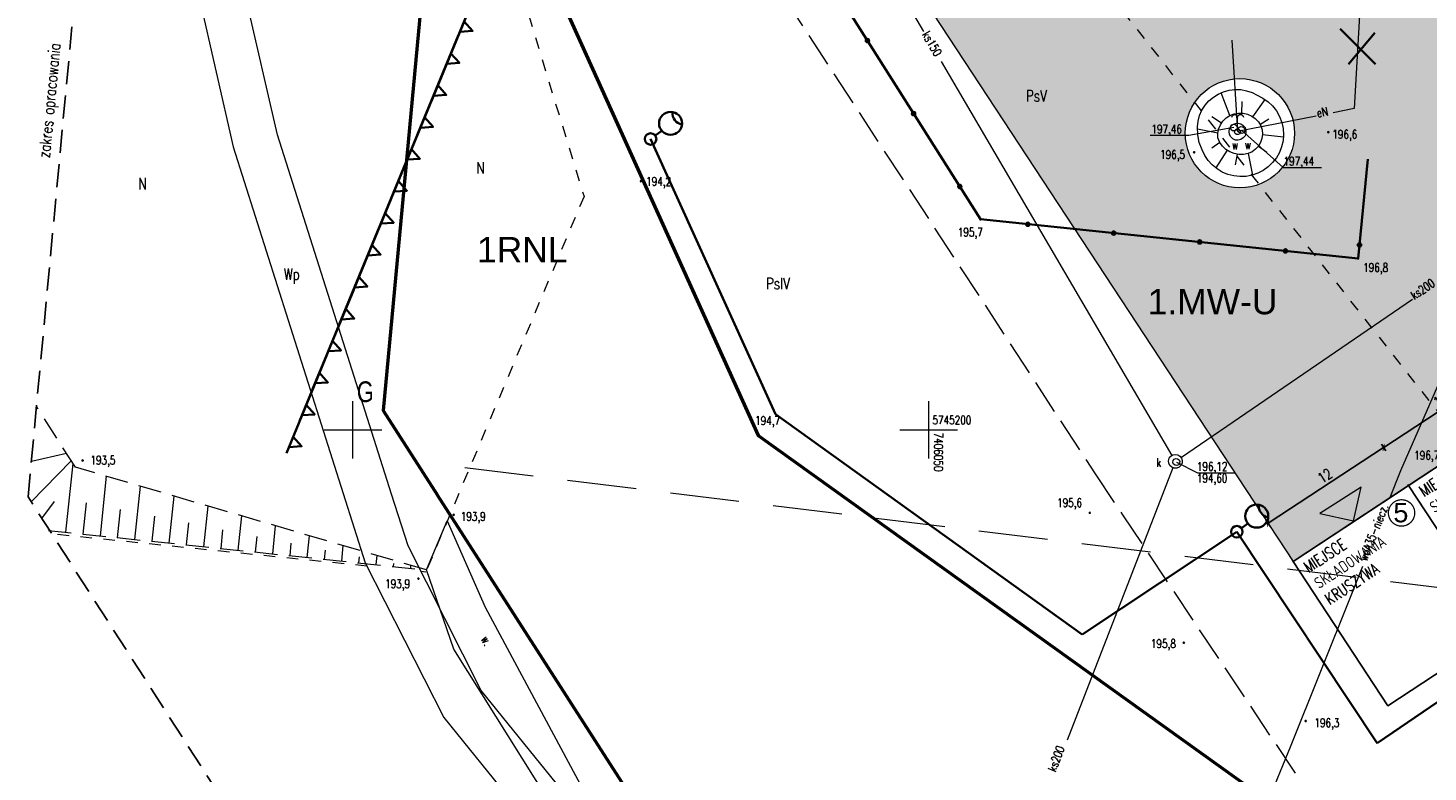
# Model space of a CAD drawing. Header units: centimetres. Extents: x 7405865 to 7407304, y 5744803 to 5745352.
# Tile 4 of 18: x 7405972 to 7406093, y 5745170 to 5745235. Entities that reach past the tile are written whole.
import ezdxf
from ezdxf.enums import TextEntityAlignment as Align

# ---------------------------------------------------------------- set-up
doc = ezdxf.new("R2010")
doc.units = ezdxf.units.CM
doc.header["$LTSCALE"] = 2
doc.header["$MEASUREMENT"] = 0
for name, pattern in [('0', [1.5, 1, -0.5]), ('2217', [2, 1.5, -0.5]), ('2218', [1, 0.5, -0.5]), ('3901', [0]), ('DOT2', [3.175, 0, -3.175]), ('PHANTOM2', [1.25, 0.625, -0.125, 0.125, -0.125, 0.125, -0.125])]:
    doc.linetypes.add(name, pattern=pattern)
for name, color, linetype, lineweight in [('A-TEREN', 7, 'Continuous', 13), ('A-TEXT', 7, 'Continuous', 9), ('CKWYMIAR', 3, 'Continuous', 25), ('E-kabel', 1, 'Continuous', 35), ('OPISY', 70, 'Continuous', 18), ('TEREN', 250, 'Continuous', 13)]:
    doc.layers.add(name, color=color, linetype=linetype, lineweight=lineweight)
doc.layers.add('CKPOM_POWIERZ', color=1, linetype='Continuous', plot=False)
for name, color, linetype in [('DZIALKI', 98, 'Continuous'), ('ENERGIA', 10, 'Continuous'), ('ENERGIA-OPIS', 10, 'Continuous'), ('KANALIZACJA', 36, 'Continuous'), ('KANALIZACJA-OPIS', 38, 'Continuous'), ('KONTURY', 98, '2217'), ('MDCP_nowa', 7, 'Continuous'), ('MPZP', 70, 'Continuous'), ('PLOT', 48, '3901'), ('ROW', 142, 'Continuous'), ('RZEDNE', 7, 'Continuous'), ('SIATKA', 7, 'Continuous'), ('SIATKA-OPIS', 7, 'Continuous'), ('SKARPA', 201, 'Continuous'), ('STUDNIA', 4, 'Continuous'), ('STUDZIENKA', 98, 'Continuous'), ('UZYTKI', 98, '2218'), ('UZYTKI-OPIS', 98, '2218'), ('WLAZ_OKRAGLY', 42, 'Continuous'), ('WODOC-OPIS', 5, 'Continuous'), ('WODOCIAG', 5, 'Continuous'), ('zakres', 7, '0')]:
    doc.layers.add(name, color=color, linetype=linetype)
doc.styles.add('Arial-Bold', font='arial.ttf', dxfattribs={"width": 0.75})
doc.styles.add('RomanS', font='romans.shx', dxfattribs={"width": 0.75})
doc.styles.add('STYL_ARIAL', font='simplex', dxfattribs={"width": 0.75, "oblique": 0.1})
doc.styles.add('XREF-KLA-LEGEND$0$STAMP', font='ARIAL.TTF')
doc.dimstyles.new('Mapa500', dxfattribs={"dimtxt": 0.9, "dimasz": 0.007, "dimexe": 0.3, "dimexo": 0, "dimgap": 0.3, "dimtad": 1, "dimrnd": 0.01, "dimzin": 9, "dimtxsty": 'RomanS', "dimblk": 'ZASIECZKA POMOCNICZA', "dimcen": 0.25, "dimclrd": 3, "dimclre": 256, "dimclrt": 256, "dimadec": 0, "dimazin": 2, "dimtp": 5, "dimtfac": 1, "dimtofl": 0, "dimtmove": 0, "dimatfit": 3, "dimfxl": 1, "dimtolj": 1, "dimtzin": 0, "dimlwe": 5, "dimarcsym": 0})

# ---------------------------------------------------------------- blocks, each defined once
blk = doc.blocks.new('*U15')
at = {"color": 70, "lineweight": 35}
for points in [[(0, 0), (9.28, 0)], [(1.74, 0), (2.23, 1), (2.72, 0)], [(3, 0), (12.28, 0)], [(4.74, 0), (5.23, 1), (5.72, 0)], [(6, 0), (15.28, 0)], [(7.74, 0), (8.23, 1), (8.72, 0)], [(9, 0), (18.28, 0)], [(10.74, 0), (11.23, 1), (11.72, 0)], [(12, 0), (21.28, 0)], [(13.74, 0), (14.23, 1), (14.72, 0)], [(15, 0), (24.28, 0)], [(16.74, 0), (17.23, 1), (17.72, 0)], [(18, 0), (27.28, 0)], [(19.74, 0), (20.23, 1), (20.72, 0)], [(21, 0), (30.28, 0)], [(22.74, 0), (23.23, 1), (23.72, 0)], [(24, 0), (33.28, 0)], [(25.74, 0), (26.23, 1), (26.72, 0)], [(27, 0), (36.28, 0)], [(28.74, 0), (29.23, 1), (29.72, 0)], [(30, 0), (39.28, 0)], [(31.74, 0), (32.23, 1), (32.72, 0)], [(33, 0), (42.28, 0)], [(34.74, 0), (35.23, 1), (35.72, 0)], [(36, 0), (45.28, 0)], [(37.74, 0), (38.23, 1), (38.72, 0)], [(39, 0), (48.28, 0)], [(40.74, 0), (41.23, 1), (41.72, 0)], [(42, 0), (51.28, 0)], [(43.74, 0), (44.23, 1), (44.72, 0)], [(45, 0), (54.28, 0)], [(46.74, 0), (47.23, 1), (47.72, 0)], [(48, 0), (57.28, 0)], [(49.74, 0), (50.23, 1), (50.72, 0)], [(51, 0), (60.28, 0)], [(52.74, 0), (53.23, 1), (53.72, 0)], [(54, 0), (63.28, 0)], [(55.74, 0), (56.23, 1), (56.72, 0)], [(57, 0), (66.28, 0)], [(58.74, 0), (59.23, 1), (59.72, 0)], [(60, 0), (69.28, 0)], [(61.74, 0), (62.23, 1), (62.72, 0)], [(63, 0), (72.28, 0)], [(64.74, 0), (65.23, 1), (65.72, 0)], [(66, 0), (75.28, 0)], [(67.74, 0), (68.23, 1), (68.72, 0)], [(69, 0), (78.28, 0)], [(70.74, 0), (71.23, 1), (71.72, 0)], [(72, 0), (81.28, 0)], [(73.74, 0), (74.23, 1), (74.72, 0)], [(75, 0), (84.28, 0)], [(76.74, 0), (77.23, 1), (77.72, 0)], [(78, 0), (87.28, 0)], [(79.74, 0), (80.23, 1), (80.72, 0)], [(81, 0), (90.28, 0)], [(82.74, 0), (83.23, 1), (83.72, 0)], [(84, 0), (93.28, 0)], [(85.74, 0), (86.23, 1), (86.72, 0)], [(87, 0), (96.28, 0)], [(88.74, 0), (89.23, 1), (89.72, 0)], [(90, 0), (99.28, 0)], [(91.74, 0), (92.23, 1), (92.72, 0)], [(93, 0), (102.28, 0)], [(94.74, 0), (95.23, 1), (95.72, 0)], [(97.74, 0), (98.23, 1), (98.72, 0)], [(100.74, 0), (101.23, 1), (101.72, 0)]]:
    blk.add_lwpolyline(points, dxfattribs=at)
at = {"color": 250, "linetype": 'ByBlock', "style": 'RomanS', "oblique": 12, "width": 0.75}
blk.add_text('nieprzekraczalna linia zab.', height=1.2, dxfattribs=at).set_placement((-53.93, 18.39), align=Align.MIDDLE_CENTER)
blk = doc.blocks.new('A$7E8713C3823BD')
at = {"layer": 'OPISY', "linetype": 'ByBlock', "transparency": 33554687}
blk.add_hatch(color=256, dxfattribs=at).paths.add_polyline_path([(-1.89, 0.97), (1.89, -0.97), (-0.97, -1.89)])
at = {"layer": 'OPISY', "linetype": 'ByBlock'}
blk.add_lwpolyline([(1.89, -0.97), (-0.97, -1.89), (-1.89, 0.97), (1.89, -0.97)], dxfattribs=at)
blk = doc.blocks.new('A$7E8713C392D3C8')
at = {"lineweight": 30}
for points in [[(3, -15.82), (3.9, -14.92)], [(3, -14.92), (3.9, -15.82)]]:
    blk.add_lwpolyline(points, dxfattribs=at)
at = {"xscale": -1}
for p, rotation in [((7.74, -2.63), 297.1932122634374), ((19.88, -11.27), 297.1932122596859)]:
    blk.add_blockref('A$7E8713C3823BD', p, dxfattribs=dict(at, rotation=rotation))
at = {"rotation": 172.2609360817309}
for p in [(-6.44, -14.02), (-2.36, -16.91), (1.72, -19.79), (6.13, -22.91), (10.21, -25.8), (14.29, -28.69)]:
    blk.add_blockref('A$7E8713C3823BD', p, dxfattribs=at)
blk = doc.blocks.new('OTRS')
at = {"color": 0}
blk.add_circle((0, 0), 0.05, dxfattribs=at)
blk = doc.blocks.new('801')
at = {"color": 0}
blk.add_circle((0, 0), 0.05, dxfattribs=at)
blk = doc.blocks.new('SURS')
at = {"color": 0}
blk.add_circle((0, 0), 0.05, dxfattribs=at)
blk = doc.blocks.new('A$7E8815FB1995')
at = {"layer": 'DZIALKI', "color": 7, "lineweight": 18}
for p, q in [((-97.38, -98.31), (-88.17, 0.35)), ((-106.54, -74.38), (-117.53, -26.56)), ((-121.03, -28.83), (-110.4, -75.43)), ((-96.64, -105.58), (-106.54, -74.38)), ((-110.4, -75.43), (-98.93, -111.54)), ((-92.64, -105.69), (-97.38, -98.31)), ((-95.21, -110.07), (-96.64, -105.58)), ((-92.64, -105.69), (-54.04, -165.81)), ((-88.87, -122.64), (-95.21, -110.07)), ((-98.93, -111.54), (-92.11, -124.99)), ((-57.39, -161.44), (-88.87, -122.64)), ((-92.11, -124.99), (-60.92, -163.46))]:
    blk.add_line(p, q, dxfattribs=at)
at = {"layer": 'ENERGIA', "color": 1, "lineweight": 18}
for p, q in [((-11.02, -37.11), (-13.06, -72.11)), ((-16.34, -72.76), (-23.18, -74.11)), ((-13.06, -72.11), (-14.88, -72.47))]:
    blk.add_line(p, q, dxfattribs=at)
at = {"layer": 'KANALIZACJA', "color": 34, "lineweight": 18}
for p, q in [((-62.46, -44.85), (-50.45, -65.4)), ((-48.92, -68.02), (-28.88, -102.22)), ((-28.06, -102.38), (-7.99, -88.66)), ((-28.79, -103.29), (-37.97, -126.95))]:
    blk.add_line(p, q, dxfattribs=at)
at = {"layer": 'KANALIZACJA-OPIS', "color": 34, "lineweight": 18}
for p, q in [((-28.49, -102.8), (-26.67, -103.73)), ((-26.67, -103.73), (-23.43, -103.73))]:
    blk.add_line(p, q, dxfattribs=at)
at = {"layer": 'KONTURY', "color": 3, "linetype": '2217', "lineweight": 18}
for p, q in [((-69.17, -52.35), (-35.55, -103.82)), ((-35.55, -103.82), (-33.17, -107.38)), ((-33.17, -107.38), (-12.32, -138.59))]:
    blk.add_line(p, q, dxfattribs=at)
at = {"layer": 'PLOT', "color": 7, "linetype": '3901', "lineweight": 35}
for p, q in [((-45.5, -81.72), (-58.28, -61.53)), ((-11.86, -76.5), (-12.71, -85.12)), ((-12.71, -85.12), (-45.5, -81.72))]:
    blk.add_line(p, q, dxfattribs=at)
at = {"layer": 'PLOT', "color": 7}
for centre, radius in [((-55.32, -66.2), 0.175), ((-55.32, -66.2), 0.158), ((-55.32, -66.2), 0.14), ((-55.32, -66.2), 0.122), ((-55.32, -66.2), 0.105), ((-55.32, -66.2), 0.0875), ((-55.32, -66.2), 0.07), ((-55.32, -66.2), 0.0525), ((-55.32, -66.2), 0.035), ((-51.31, -72.54), 0.175), ((-51.31, -72.54), 0.158), ((-51.31, -72.54), 0.14), ((-51.31, -72.54), 0.122), ((-51.31, -72.54), 0.105), ((-51.31, -72.54), 0.0875), ((-51.31, -72.54), 0.07), ((-51.31, -72.54), 0.0525), ((-51.31, -72.54), 0.035), ((-47.3, -78.87), 0.175), ((-47.3, -78.87), 0.158), ((-47.3, -78.87), 0.14), ((-47.3, -78.87), 0.122), ((-47.3, -78.87), 0.105), ((-47.3, -78.87), 0.0875), ((-47.3, -78.87), 0.07), ((-47.3, -78.87), 0.0525), ((-47.3, -78.87), 0.035), ((-41.39, -82.15), 0.175), ((-41.39, -82.15), 0.158), ((-41.39, -82.15), 0.14), ((-41.39, -82.15), 0.122), ((-41.39, -82.15), 0.105), ((-41.39, -82.15), 0.0875), ((-41.39, -82.15), 0.07), ((-41.39, -82.15), 0.0525), ((-41.39, -82.15), 0.035), ((-33.93, -82.92), 0.175), ((-33.93, -82.92), 0.158), ((-33.93, -82.92), 0.14), ((-33.93, -82.92), 0.122), ((-33.93, -82.92), 0.105), ((-33.93, -82.92), 0.0875), ((-33.93, -82.92), 0.07), ((-33.93, -82.92), 0.0525), ((-33.93, -82.92), 0.035), ((-26.47, -83.69), 0.175), ((-26.47, -83.69), 0.158), ((-26.47, -83.69), 0.14), ((-26.47, -83.69), 0.122), ((-26.47, -83.69), 0.105), ((-26.47, -83.69), 0.0875), ((-26.47, -83.69), 0.07), ((-26.47, -83.69), 0.0525), ((-26.47, -83.69), 0.035), ((-12.59, -83.96), 0.175), ((-12.59, -83.96), 0.158), ((-12.59, -83.96), 0.14), ((-12.59, -83.96), 0.122), ((-12.59, -83.96), 0.105), ((-12.59, -83.96), 0.0875), ((-19.01, -84.47), 0.175), ((-19.01, -84.47), 0.158), ((-19.01, -84.47), 0.14), ((-19.01, -84.47), 0.122), ((-19.01, -84.47), 0.105), ((-19.01, -84.47), 0.0875), ((-19.01, -84.47), 0.07), ((-19.01, -84.47), 0.0525), ((-19.01, -84.47), 0.035), ((-12.59, -83.96), 0.07), ((-12.59, -83.96), 0.0525), ((-12.59, -83.96), 0.035)]:
    blk.add_circle(centre, radius, dxfattribs=at)
at = {"layer": 'ROW', "color": 7, "lineweight": 18}
for p, q in [((-93.62, -112.17), (-91.8, -107.91)), ((-91.8, -107.91), (-88.52, -115.4)), ((-91.24, -119.06), (-93.62, -112.17)), ((-88.52, -115.4), (-79.06, -133.03)), ((-82.59, -132.83), (-91.24, -119.06))]:
    blk.add_line(p, q, dxfattribs=at)
at = {"layer": 'SIATKA', "color": 7, "lineweight": 18}
for p, q in [((-100, -102.5), (-100, -97.5)), ((-50, -102.5), (-50, -97.5)), ((-102.5, -100), (-97.5, -100)), ((-52.5, -100), (-47.5, -100))]:
    blk.add_line(p, q, dxfattribs=at)
at = {"layer": 'SKARPA', "color": 7, "linetype": '0', "lineweight": 18}
for p, q in [((-24.39, -70.64), (-23.9, -70.51)), ((-23.9, -70.51), (-23.4, -70.45)), ((-23.4, -70.45), (-22.89, -70.46)), ((-22.89, -70.46), (-22.39, -70.55)), ((-26, -71.82), (-25.67, -71.44)), ((-25.67, -71.44), (-25.28, -71.11)), ((-25.28, -71.11), (-24.85, -70.84)), ((-24.85, -70.84), (-24.39, -70.64)), ((-22.39, -70.55), (-21.91, -70.72)), ((-21.91, -70.72), (-21.47, -70.95)), ((-21.47, -70.95), (-20.98, -71.19)), ((-20.98, -71.19), (-20.53, -71.51)), ((-20.53, -71.51), (-20.13, -71.88)), ((-26.61, -73.2), (-26.47, -72.71)), ((-26.47, -72.71), (-26.27, -72.25)), ((-26.27, -72.25), (-26, -71.82)), ((-24.45, -73.19), (-24.17, -72.92)), ((-24.17, -72.92), (-23.84, -72.7)), ((-23.84, -72.7), (-23.48, -72.56)), ((-23.48, -72.56), (-23.09, -72.49)), ((-23.09, -72.49), (-22.7, -72.5)), ((-22.7, -72.5), (-22.31, -72.59)), ((-22.31, -72.59), (-21.95, -72.75)), ((-21.95, -72.75), (-21.64, -72.98)), ((-20.13, -71.88), (-19.8, -72.31)), ((-19.8, -72.31), (-19.53, -72.79)), ((-19.53, -72.79), (-19.34, -73.3)), ((-26.67, -73.7), (-26.61, -73.2)), ((-26.64, -74.38), (-26.67, -73.7)), ((-24.9, -74.27), (-24.82, -73.88)), ((-24.82, -73.88), (-24.67, -73.52)), ((-24.67, -73.52), (-24.45, -73.19)), ((-21.64, -72.98), (-21.37, -73.27)), ((-21.37, -73.27), (-21.17, -73.61)), ((-21.17, -73.61), (-21.05, -73.96)), ((-21.05, -73.96), (-21.02, -74.33)), ((-19.34, -73.3), (-19.22, -73.83)), ((-19.22, -73.83), (-19.19, -74.38)), ((-26.5, -75.05), (-26.64, -74.38)), ((-26.25, -75.69), (-26.5, -75.05)), ((-24.89, -74.66), (-24.9, -74.27)), ((-24.72, -75.04), (-24.89, -74.66)), ((-24.49, -75.37), (-24.72, -75.04)), ((-24.19, -75.65), (-24.49, -75.37)), ((-21.37, -75.37), (-21.62, -75.64)), ((-21.18, -75.05), (-21.37, -75.37)), ((-21.06, -74.7), (-21.18, -75.05)), ((-21.02, -74.33), (-21.06, -74.7)), ((-19.23, -74.91), (-19.35, -75.43)), ((-19.19, -74.38), (-19.23, -74.91)), ((-26.02, -76.17), (-26.25, -75.69)), ((-25.73, -76.61), (-26.02, -76.17)), ((-23.85, -75.87), (-24.19, -75.65)), ((-23.47, -76.02), (-23.85, -75.87)), ((-23.07, -76.09), (-23.47, -76.02)), ((-22.66, -76.09), (-23.07, -76.09)), ((-22.26, -76.01), (-22.66, -76.09)), ((-21.92, -75.86), (-22.26, -76.01)), ((-21.62, -75.64), (-21.92, -75.86)), ((-19.8, -76.38), (-20.13, -76.8)), ((-19.54, -75.92), (-19.8, -76.38)), ((-19.35, -75.43), (-19.54, -75.92)), ((-25.37, -77), (-25.73, -76.61)), ((-24.96, -77.34), (-25.37, -77)), ((-24.51, -77.62), (-24.96, -77.34)), ((-24.02, -77.82), (-24.51, -77.62)), ((-21.42, -77.72), (-21.92, -77.89)), ((-20.94, -77.48), (-21.42, -77.72)), ((-20.51, -77.17), (-20.94, -77.48)), ((-20.13, -76.8), (-20.51, -77.17)), ((-23.5, -77.95), (-24.02, -77.82)), ((-22.97, -78.01), (-23.5, -77.95)), ((-22.44, -77.99), (-22.97, -78.01)), ((-21.92, -77.89), (-22.44, -77.99)), ((-124.1, -103.25), (-127.48, -97.96)), ((-93.62, -112.17), (-124.1, -103.25)), ((-126.44, -108.74), (-93.62, -112.17))]:
    blk.add_line(p, q, dxfattribs=at)
at = {"layer": 'SKARPA', "color": 7, "lineweight": 18}
for p, q in [((-23.84, -72.7), (-24.61, -70.74)), ((-22.81, -72.5), (-22.78, -71.49)), ((-21.86, -72.82), (-20.78, -71.33)), ((-24.58, -73.38), (-25.42, -72.81)), ((-24.89, -74.24), (-26.66, -73.9)), ((-21.24, -73.48), (-20.46, -73.01)), ((-24.71, -75.06), (-25.4, -75.55)), ((-21.37, -75.37), (-20.65, -75.88)), ((-21.02, -74.36), (-19.2, -74.56)), ((-24.09, -75.72), (-25.07, -77.25)), ((-23.21, -76.07), (-23.39, -77)), ((-22.27, -76.01), (-21.88, -77.88)), ((-21.94, -75.87), (-21.92, -75.86)), ((-127.92, -102.72), (-124.88, -102.04)), ((-127.93, -106.26), (-124.45, -102.7)), ((-124.93, -108.9), (-124.3, -102.94)), ((-121.93, -109.21), (-121.39, -104.04)), ((-118.94, -109.52), (-118.45, -104.9)), ((-115.94, -109.84), (-115.52, -105.76)), ((-127.01, -107.7), (-125.92, -106.24)), ((-123.43, -109.05), (-123.14, -106.33)), ((-120.43, -109.37), (-120.18, -106.92)), ((-112.95, -110.15), (-112.58, -106.62)), ((-117.44, -109.68), (-117.21, -107.51)), ((-114.45, -109.99), (-114.25, -108.09)), ((-109.95, -110.46), (-109.64, -107.48)), ((-111.45, -110.31), (-111.28, -108.68)), ((-108.46, -110.62), (-108.32, -109.27)), ((-106.96, -110.78), (-106.71, -108.34)), ((-103.97, -111.09), (-103.77, -109.2)), ((-105.46, -110.93), (-105.35, -109.85)), ((-102.47, -111.25), (-102.38, -110.44)), ((-100.97, -111.4), (-100.83, -110.06)), ((-99.47, -111.56), (-99.42, -111.02)), ((-97.98, -111.71), (-97.89, -110.92)), ((-96.48, -111.87), (-96.45, -111.61)), ((-94.98, -112.03), (-94.96, -111.78))]:
    blk.add_line(p, q, dxfattribs=at)
at = {"layer": 'STUDNIA', "color": 5, "lineweight": 18}
for p, q in [((-23.68, -72.86), (-23.63, -72.72)), ((-23.63, -72.72), (-23.5, -72.63)), ((-23.5, -72.63), (-23.35, -72.63)), ((-23.35, -72.63), (-23.23, -72.71)), ((-23.23, -72.71), (-23.17, -72.85)), ((-23.18, -73.38), (-23.18, -72.84)), ((-23.17, -72.84), (-23.12, -72.71)), ((-23.12, -72.71), (-23, -72.63)), ((-23, -72.63), (-22.85, -72.63)), ((-22.85, -72.63), (-22.73, -72.71)), ((-22.73, -72.71), (-22.67, -72.84)), ((-23.92, -74.11), (-23.88, -73.87)), ((-23.88, -74.35), (-23.92, -74.11)), ((-23.88, -73.87), (-23.77, -73.66)), ((-23.77, -73.66), (-23.59, -73.49)), ((-23.59, -73.49), (-23.36, -73.39)), ((-23.43, -74.14), (-23.4, -73.99)), ((-23.38, -74.27), (-23.43, -74.14)), ((-23.4, -73.99), (-23.3, -73.89)), ((-23.36, -73.39), (-23.12, -73.37)), ((-23.3, -73.89), (-23.16, -73.86)), ((-23.16, -73.86), (-23.03, -73.91)), ((-23.12, -73.37), (-22.88, -73.43)), ((-23.03, -73.91), (-22.94, -74.02)), ((-22.94, -74.02), (-22.93, -74.16)), ((-22.88, -73.43), (-22.68, -73.57)), ((-22.68, -73.57), (-22.53, -73.76)), ((-22.53, -73.76), (-22.45, -73.99)), ((-22.45, -73.99), (-22.45, -74.24)), ((-23.77, -74.57), (-23.88, -74.35)), ((-23.59, -74.74), (-23.77, -74.57)), ((-23.36, -74.84), (-23.59, -74.74)), ((-23.26, -74.36), (-23.38, -74.27)), ((-23.12, -74.86), (-23.36, -74.84)), ((-23.12, -74.36), (-23.26, -74.36)), ((-22.99, -74.29), (-23.12, -74.36)), ((-22.88, -74.8), (-23.12, -74.86)), ((-22.93, -74.16), (-22.99, -74.29)), ((-22.68, -74.66), (-22.88, -74.8)), ((-22.53, -74.47), (-22.68, -74.66)), ((-22.45, -74.24), (-22.53, -74.47))]:
    blk.add_line(p, q, dxfattribs=at)
at = {"layer": 'STUDZIENKA', "color": 7, "lineweight": 18}
for p, q in [((-29.17, -102.69), (-29.11, -102.47)), ((-29.15, -102.91), (-29.17, -102.69)), ((-29.05, -103.1), (-29.15, -102.91)), ((-29.11, -102.47), (-28.98, -102.3)), ((-28.88, -103.25), (-29.05, -103.1)), ((-28.98, -102.3), (-28.8, -102.18)), ((-28.68, -103.33), (-28.88, -103.25)), ((-28.8, -102.18), (-28.58, -102.14)), ((-28.46, -103.32), (-28.68, -103.33)), ((-28.58, -102.14), (-28.36, -102.17)), ((-28.25, -103.24), (-28.46, -103.32)), ((-28.36, -102.17), (-28.18, -102.29)), ((-28.09, -103.09), (-28.25, -103.24)), ((-28.18, -102.29), (-28.04, -102.46)), ((-27.99, -102.89), (-28.09, -103.09)), ((-28.04, -102.46), (-27.98, -102.67)), ((-27.98, -102.67), (-27.99, -102.89))]:
    blk.add_line(p, q, dxfattribs=at)
at = {"layer": 'UZYTKI', "color": 86, "linetype": '2218', "lineweight": 18}
for p, q in [((-90, -46.82), (-79.93, -79.73)), ((-33.14, -63.66), (2.02, -108.38)), ((-79.93, -79.73), (-93.67, -112.35)), ((-98.78, -111.83), (-126.13, -109.05)), ((-93.67, -112.35), (-94.08, -112.31))]:
    blk.add_line(p, q, dxfattribs=at)
at = {"layer": 'WLAZ_OKRAGLY', "color": 7, "lineweight": 18}
for p, q in [((-23.79, -73.8), (-23.77, -73.64)), ((-23.73, -73.94), (-23.79, -73.8)), ((-23.77, -73.64), (-23.68, -73.52)), ((-23.61, -74.03), (-23.73, -73.94)), ((-23.68, -73.52), (-23.54, -73.46)), ((-23.45, -74.05), (-23.61, -74.03)), ((-23.54, -73.46), (-23.38, -73.48)), ((-23.31, -73.99), (-23.45, -74.05)), ((-23.38, -73.48), (-23.26, -73.57)), ((-23.22, -73.87), (-23.31, -73.99)), ((-23.26, -73.57), (-23.2, -73.72)), ((-23.2, -73.72), (-23.22, -73.87)), ((-23.14, -74.01), (-23.12, -73.85)), ((-23.08, -74.15), (-23.14, -74.01)), ((-23.12, -73.85), (-23.02, -73.73)), ((-22.95, -74.24), (-23.08, -74.15)), ((-23.02, -73.73), (-22.88, -73.67)), ((-22.88, -73.67), (-22.72, -73.69)), ((-22.72, -73.69), (-22.6, -73.78)), ((-22.56, -74.08), (-22.65, -74.2)), ((-22.6, -73.78), (-22.54, -73.93)), ((-22.54, -73.93), (-22.56, -74.08)), ((-22.8, -74.26), (-22.95, -74.24)), ((-22.65, -74.2), (-22.8, -74.26)), ((-28.79, -102.84), (-28.77, -102.68)), ((-28.73, -102.98), (-28.79, -102.84)), ((-28.77, -102.68), (-28.68, -102.56)), ((-28.61, -103.07), (-28.73, -102.98)), ((-28.68, -102.56), (-28.53, -102.5)), ((-28.45, -103.09), (-28.61, -103.07)), ((-28.53, -102.5), (-28.38, -102.52)), ((-28.31, -103.03), (-28.45, -103.09)), ((-28.38, -102.52), (-28.26, -102.61)), ((-28.22, -102.91), (-28.31, -103.03)), ((-28.26, -102.61), (-28.2, -102.75)), ((-28.2, -102.75), (-28.22, -102.91))]:
    blk.add_line(p, q, dxfattribs=at)
at = {"layer": 'WODOC-OPIS', "color": 5, "lineweight": 18}
for p, q in [((-23.5, -73.76), (-27.42, -74.44)), ((-22.84, -73.97), (-19.22, -77.22)), ((-27.42, -74.44), (-30.78, -74.44)), ((-19.22, -77.22), (-15.88, -77.22))]:
    blk.add_line(p, q, dxfattribs=at)
at = {"layer": 'WODOCIAG', "color": 5, "lineweight": 18}
for p, q in [((-23.67, -66.17), (-23.18, -74.11)), ((-9.01, -103.54), (-0.19, -83.32)), ((-9.96, -105.93), (-9.01, -103.54)), ((-13.31, -114.38), (-12.31, -111.84)), ((-18.57, -127.52), (-13.31, -114.38)), ((-22.1, -136.11), (-18.57, -127.52))]:
    blk.add_line(p, q, dxfattribs=at)
at = {"layer": 'zakres', "color": 7, "linetype": '0', "lineweight": 25}
for p, q in [((-128.21, -105.82), (-118.05, 3.08)), ((-62.97, -207.44), (-128.21, -105.82))]:
    blk.add_line(p, q, dxfattribs=at)
at = {"layer": 'RZEDNE', "color": 7}
for name, p in [('801', (-15.29, -74.15)), ('OTRS', (-26.94, -75.91)), ('OTRS', (-74.98, -78.41)), ('OTRS', (-45.5, -81.72)), ('OTRS', (-12.71, -85.12)), ('SURS', (-123.46, -102.67)), ('SURS', (-91.25, -107.39)), ('OTRS', (-36.01, -107.21)), ('SURS', (-94.31, -112.93)), ('SURS', (-27.84, -118.48)), ('SURS', (-17.26, -125.29))]:
    blk.add_blockref(name, p, dxfattribs=at)
at = {"layer": 'ENERGIA-OPIS', "color": 1, "style": 'STYL_ARIAL', "width": 0.75}
blk.add_text('eN', height=0.75, rotation=11.1815, dxfattribs=at).set_placement((-16.37, -72.14), align=Align.TOP_LEFT)
at = {"layer": 'KANALIZACJA-OPIS', "color": 34, "style": 'STYL_ARIAL', "width": 0.75}
for s, rotation, p in [('ks150', 300.3678, (-49.96, -65.31)), ('ks200', 34.3656, (-8.25, -88.11)), ('ks200', 68.8041, (-39.69, -129.48))]:
    blk.add_text(s, height=0.75, rotation=rotation, dxfattribs=at).set_placement(p, align=Align.TOP_LEFT)
blk.add_text('k', height=0.75, dxfattribs=at).set_placement((-30.24, -102.46), align=Align.TOP_LEFT)
for s, p in [('196,12', (-26.71, -103.56)), ('194,60', (-26.71, -104.57))]:
    blk.add_text(s, height=0.75, dxfattribs=at).set_placement(p)
at = {"layer": 'ROW', "color": 7, "style": 'STYL_ARIAL', "width": 0.75}
blk.add_text('w.', height=0.75, rotation=298.2039, dxfattribs=at).set_placement((-88.39, -118.33), align=Align.MIDDLE_CENTER)
at = {"layer": 'RZEDNE', "color": 7, "style": 'STYL_ARIAL', "width": 0.75}
for s, p in [('196,6', (-14.95, -74.94)), ('196,5', (-29.91, -76.7)), ('194,2', (-74.54, -79.03)), ('195,7', (-47.47, -83.44)), ('196,8', (-12.27, -86.51)), ('194,7', (-65.08, -99.8)), ('196,7', (-7.84, -102.81)), ('195,6', (-38.85, -106.93))]:
    blk.add_text(s, height=0.75, dxfattribs=at).set_placement(p, align=Align.BOTTOM_LEFT)
for s, p in [('193,5', (-121.71, -102.64)), ('193,9', (-89.55, -107.53)), ('193,9', (-96.12, -113.37)), ('195,8', (-29.62, -118.57)), ('196,3', (-15.42, -125.45))]:
    blk.add_text(s, height=0.75, dxfattribs=at).set_placement(p, align=Align.MIDDLE_CENTER)
at = {"layer": 'SIATKA-OPIS', "color": 7, "style": 'STYL_ARIAL', "width": 0.75}
blk.add_text('5745200', height=0.75, dxfattribs=at).set_placement((-49.67, -99.75), align=Align.BOTTOM_LEFT)
blk.add_text('7406050', height=0.75, rotation=270, dxfattribs=at).set_placement((-49.75, -100.25), align=Align.BOTTOM_LEFT)
at = {"layer": 'UZYTKI-OPIS', "color": 86, "style": 'STYL_ARIAL', "width": 0.75}
for s, p in [('PsV', (-41.55, -70.5)), ('N', (-89.27, -76.75)), ('N', (-118.62, -78.12)), ('Wp', (-106, -85.98)), ('PsIV', (-64.12, -86.8))]:
    blk.add_text(s, height=1, dxfattribs=at).set_placement(p, align=Align.TOP_LEFT)
at = {"layer": 'WODOC-OPIS', "color": 5, "style": 'STYL_ARIAL', "width": 0.75}
for s, p in [('197,46', (-30.66, -74.26)), ('197,44', (-19.18, -77.05))]:
    blk.add_text(s, height=0.75, dxfattribs=at).set_placement(p)
for p in [(-23.67, -74.9), (-22.55, -74.87)]:
    blk.add_text('w', height=0.75, dxfattribs=at).set_placement(p, align=Align.TOP_LEFT)
blk.add_text('woA35-niecz.', height=0.75, rotation=68.3647, dxfattribs=at).set_placement((-11.36, -108.91), align=Align.MIDDLE_CENTER)
at = {"layer": 'zakres', "color": 7, "style": 'STYL_ARIAL', "width": 0.75}
blk.add_text('zakres opracowania', height=1, rotation=84.6668, dxfattribs=at).set_placement((-126.02, -76.44), align=Align.BOTTOM_LEFT)
blk = doc.blocks.new('ZASIECZKA POMOCNICZA')
for p, q in [((-22, 0), (22, 0)), ((0, 50), (0, -50))]:
    blk.add_line(p, q)
at = {"const_width": 10}
blk.add_lwpolyline([(-30, -30), (30, 30)], dxfattribs=at)
blk = doc.blocks.new('*D124')
at = {"layer": 'CKWYMIAR', "color": 3, "lineweight": -2}
blk.add_line((7406079.48, 5745191.88), (7406089.5, 5745198.46), dxfattribs=at)
at = {"layer": 'CKWYMIAR', "linetype": 'DOT2', "lineweight": 5}
for p, q in [((7406091.67, 5745195.16), (7406089.34, 5745198.71)), ((7406081.64, 5745188.57), (7406079.31, 5745192.12))]:
    blk.add_line(p, q, dxfattribs=at)
at = {"layer": 'CKWYMIAR', "color": 3, "linetype": 'ByBlock', "lineweight": -2, "xscale": 0.006999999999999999, "yscale": 0.006999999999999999, "zscale": 0.006999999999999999}
for p, rotation in [((7406089.51, 5745198.46), 33.30403324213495), ((7406079.48, 5745191.87), 213.3040332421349)]:
    blk.add_blockref('ZASIECZKA POMOCNICZA', p, dxfattribs=dict(at, rotation=rotation))
at = {"layer": 'CKWYMIAR', "insert": (7406084.41, 5745196.01), "char_height": 0.9, "attachment_point": 5, "rotation": 33.304, "style": 'RomanS'}
blk.add_mtext('\\A1;12', dxfattribs=at)
blk = doc.blocks.new('*D125')
at = {"layer": 'CKWYMIAR', "color": 3, "lineweight": -2}
blk.add_line((7406089.51, 5745198.46), (7406099.53, 5745205.05), dxfattribs=at)
at = {"layer": 'CKWYMIAR', "linetype": 'DOT2', "lineweight": 5}
for p, q in [((7406101.7, 5745201.75), (7406099.37, 5745205.3)), ((7406091.67, 5745195.16), (7406089.34, 5745198.71))]:
    blk.add_line(p, q, dxfattribs=at)
at = {"layer": 'CKWYMIAR', "color": 3, "linetype": 'ByBlock', "lineweight": -2, "xscale": 0.006999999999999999, "yscale": 0.006999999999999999, "zscale": 0.006999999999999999}
for p, rotation in [((7406099.54, 5745205.05), 33.30403324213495), ((7406089.51, 5745198.46), 213.3040332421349)]:
    blk.add_blockref('ZASIECZKA POMOCNICZA', p, dxfattribs=dict(at, rotation=rotation))
at = {"layer": 'CKWYMIAR', "insert": (7406094.44, 5745202.6), "char_height": 0.9, "attachment_point": 5, "rotation": 33.304, "style": 'RomanS'}
blk.add_mtext('\\A1;12', dxfattribs=at)

msp = doc.modelspace()

# ---------------------------------------------------------------- hatches: boundary and pattern name
at = {"layer": 'A-TEREN', "linetype": 'Continuous', "lineweight": 5, "transparency": 33554483}
h = msp.add_hatch(dxfattribs=at)
h.set_pattern_fill('AR-CONC', color=252, scale=0.01, angle=354)
h.set_pattern_definition([(404, (0, 0), (1.795205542, -0.34895253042), [0.1905, -2.0955]), (709, (0, 0), (-0.1507890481, 1.93693893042), [0.1524, -1.6764]), (454.451, (0.1496, -0.029), (1.64442213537, 1.58797706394), [0.1619, -1.7809]), (400.1842, (0.053, 0.5052), (2.6519942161, -0.7014749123), [0.28575, -3.14325]), (450.6356, (0.274, 0.4468), (2.6196672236, 2.21254633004), [0.24285, -2.67135]), (705.184, (0.053, 0.5052), (2.6196704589, 2.2125415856), [0.2286, -2.5146]), (375, (0.2924, 0.3524), (1.40094660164, -1.17553367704), [0.1905, -2.0955]), (680, (0.2924, 0.3524), (0.8071635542, 1.76718894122), [0.1524, -1.6764]), (425.4514, (0.4092, 0.2544), (2.20810643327, 0.59165977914), [0.1619, -1.7809]), (391.5, (0, 0), (0.119100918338, 0.837689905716), [0, -1.65608, 0, -1.7018, 0, -1.68275]), (361.5, (0, 0), (0.76925338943, 0.92647218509), [0, -0.97028, 0, -1.61798, 0, -0.64135]), (321.5, (-0.5633, 0.0592), (1.342489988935, -0.1987043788), [0, -0.635, 0, -1.9812, 0, -2.6289]), (311.5, (-0.8159, 0.0858), (1.49975506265, 0.0980348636), [0, -0.8255, 0, -1.31572, 0, -1.8669])])
h.paths.add_polyline_path([(7406037.766, 5745272.109, -0.0412416), (7406037.626, 5745271.097, 0.0426224)])
h.paths.add_polyline_path([(7406032.678, 5745290.571), (7406033.492, 5745289.349, 0.5252454), (7406043.372, 5745289.386), (7406044.274, 5745290.705), (7406049.207, 5745287.29), (7406045.42, 5745281.75), (7406055.702, 5745274.721), (7406051.77, 5745268.97), (7406058.878, 5745263.698), (7406063.894, 5745260.226), (7406064.804, 5745261.542), (7406068.233, 5745259.168), (7406059.796, 5745246.98), (7406033.919, 5745264.926), (7406032.676, 5745263.108), (7406081.644, 5745188.573), (7406101.703, 5745201.751), (7406114.234, 5745219.83), (7406116.86, 5745223.561), (7406100.392, 5745234.96), (7406107.632, 5745245.419), (7406124.097, 5745234.016), (7406125.534, 5745235.826), (7406115.32, 5745251.62), (7406105.462, 5745258.288), (7406089.071, 5745271.462), (7406082.698, 5745276.857), (7406082.639, 5745279.701), (7406048.946, 5745302.693), (7406047.892, 5745305.126), (7406042.957, 5745304.312), (7406044.081, 5745301.723), (7406027.46, 5745298.41)])
edge = h.paths.add_edge_path()
edge.add_arc((7406077.021, 5745225.751), 4.742, 0, 360)
h.paths.add_polyline_path([(7406055.702, 5745274.721), (7406051.77, 5745268.97), (7406059.691, 5745263.291), (7406059.618, 5745263.186), (7406060.19, 5745262.79), (7406063.894, 5745260.226), (7406064.804, 5745261.542), (7406068.233, 5745259.168), (7406075.23, 5745269.276), (7406067.526, 5745274.609), (7406067.451, 5745274.501), (7406049.18, 5745287.25), (7406045.42, 5745281.75)])
h.paths.add_polyline_path([(7406075.545, 5745252.161), (7406082.784, 5745262.619), (7406107.632, 5745245.419), (7406100.392, 5745234.96)])
at = {"layer": 'OPISY', "linetype": 'ByBlock', "transparency": 33554687}
msp.add_hatch(color=256, dxfattribs=at).paths.add_polyline_path([(7406087.545, 5745195.025), (7406083.971, 5745192.738), (7406086.901, 5745192.095)])

# ---------------------------------------------------------------- linework, layer by layer
at = {"linetype": 'ByBlock'}
for points in [[(7406099.91, 5745182.625), (7406111.979, 5745191.204), (7406101.703, 5745201.751), (7406091.673, 5745195.162)], [(7406089.88, 5745176.036), (7406099.91, 5745182.625), (7406091.673, 5745195.162), (7406081.644, 5745188.573)]]:
    msp.add_lwpolyline(points, close=True, dxfattribs=at)
at = {"layer": 'A-TEREN', "color": 252, "linetype": 'Continuous', "lineweight": 5, "transparency": 33554483}
msp.add_lwpolyline([(7406036.864, 5745275.602, -0.2962054), (7406036.745, 5745269.06), (7406033.918, 5745264.926), (7406032.676, 5745263.108), (7406081.644, 5745188.573), (7406101.704, 5745201.751), (7406114.243, 5745219.83), (7406114.234, 5745219.83), (7406123.895, 5745233.761), (7406125.534, 5745235.826), (7406115.32, 5745251.62), (7406105.462, 5745258.288), (7406089.071, 5745271.462), (7406082.698, 5745276.857), (7406082.639, 5745279.701), (7406048.946, 5745302.693), (7406047.892, 5745305.126), (7406042.957, 5745304.312), (7406044.081, 5745301.723), (7406027.46, 5745298.41), (7406023.46, 5745295.74), (7406036.864, 5745275.602)], format="xyb", dxfattribs=at)
msp.add_circle((7406077.021, 5745225.751), 4.742, dxfattribs=at)
at = {"layer": 'A-TEXT', "ltscale": 10, "const_width": 0.11}
msp.add_lwpolyline([(7406090.383, 5745191.861, -1.3374827), (7406092.135, 5745193.183, -0.7476732), (7406090.383, 5745191.861, -1.3374827)], format="xyb", dxfattribs=at)
at = {"layer": 'CKPOM_POWIERZ'}
msp.add_lwpolyline([(7406081.644, 5745188.573), (7406091.673, 5745195.162), (7406101.704, 5745201.751), (7406108.543, 5745211.614), (7406120.867, 5745203.064), (7406111.979, 5745191.204), (7406099.91, 5745182.625), (7406089.88, 5745176.036), (7406081.644, 5745188.573)], dxfattribs=at)
at = {"layer": 'E-kabel'}
for p, q in [((7406085.736, 5745234.824), (7406088.796, 5745231.763)), ((7406088.737, 5745234.47), (7406086.442, 5745231.763)), ((7406025.855, 5745225.254), (7406036.694, 5745201.352)), ((7406026.255, 5745225.554), (7406026.815, 5745225.974)), ((7406036.694, 5745201.352), (7406063.319, 5745182.237)), ((7406076.761, 5745191.148), (7406063.319, 5745182.237)), ((7406076.761, 5745191.148), (7406088.938, 5745172.779)), ((7406077.161, 5745191.448), (7406077.721, 5745191.867)), ((7406111.798, 5745188.369), (7406088.938, 5745172.779))]:
    msp.add_line(p, q, dxfattribs=at)
for centre, radius in [((7406027.585, 5745226.61), 1), ((7406025.855, 5745225.254), 0.5), ((7406078.49, 5745192.503), 1), ((7406076.761, 5745191.148), 0.5)]:
    msp.add_circle(centre, radius, dxfattribs=at)
for centre in [(7406028.758, 5745227.49), (7406079.664, 5745193.383)]:
    msp.add_arc(centre, 1, 174.03202, 259.69614, dxfattribs=at)
at = {"layer": 'MPZP', "linetype": '0', "lineweight": 20, "ltscale": 3}
msp.add_line((7406009.707, 5745196.74), (7406120.651, 5745183.069), dxfattribs=at)
at = {"layer": 'MPZP', "lineweight": 50}
for points in [[(7406050.406, 5745305.534), (7406155.404, 5745234.23), (7406120.4, 5745182.7), (7406045.96, 5745134.19), (7406007.358, 5745194.311)], [(7406012.012, 5745302.37), (7406002.62, 5745201.69), (7406007.358, 5745194.311)], [(7406008.029, 5745259.634), (7406035.198, 5745199.517), (7406088.04, 5745161.612)]]:
    msp.add_lwpolyline(points, dxfattribs=at)
at = {"layer": 'OPISY', "linetype": 'ByBlock'}
msp.add_lwpolyline([(7406083.971, 5745192.738), (7406086.901, 5745192.095), (7406087.545, 5745195.025), (7406083.971, 5745192.738)], dxfattribs=at)
at = {"layer": 'TEREN', "color": 6, "linetype": 'PHANTOM2', "ltscale": 5, "true_color": 0xff0fff}
msp.add_lwpolyline([(7406155.406, 5745234.233, 0.2, 0.2, 0), (7406120.4, 5745182.7, 0.2, 0.2, 0), (7406045.96, 5745134.19, 0.2, 0.2, 0), (7406002.62, 5745201.69, 0.2, 0.2, 0), (7406012.1, 5745303.37, 0.2, 0.2, 0)], format="xyseb", dxfattribs=at)

# ---------------------------------------------------------------- block references
at = {"rotation": 0.5326487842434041}
msp.add_blockref('A$7E8713C392D3C8', (7406082.887, 5745262.688), dxfattribs=at)
at = {"layer": 'MDCP_nowa'}
msp.add_blockref('A$7E8815FB1995', (7406100, 5745300), dxfattribs=at)
at = {"layer": 'MPZP', "color": 80, "rotation": 247.6224213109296}
msp.add_blockref('*U15', (7406033.162, 5745292.556), dxfattribs=at)

# ---------------------------------------------------------------- texts
at = {"linetype": 'ByBlock', "char_height": 1, "width": 9.41656, "attachment_point": 1, "rotation": 33.30403, "style": 'STYL_ARIAL'}
for insert in [(7406092.469, 5745194.966), (7406082.44, 5745188.377)]:
    msp.add_mtext('{\\Fsimplex.shx|c0;MIEJSCE SKŁADOWANIA\\PKRUSZYWA}', dxfattribs=dict(at, insert=insert))
at = {"layer": 'A-TEXT', "ltscale": 10, "style": 'XREF-KLA-LEGEND$0$STAMP'}
msp.add_text('5', height=1.68, dxfattribs=at).set_placement((7406091.003, 5745192.804, -10.12), align=Align.MIDDLE_CENTER)
at = {"layer": 'MPZP', "style": 'Arial-Bold'}
for s, p in [('1RNL', (7406014.706, 5745215.643)), ('1.MW-U', (7406074.653, 5745211.133))]:
    msp.add_text(s, height=2.2, dxfattribs=at).set_placement(p, align=Align.MIDDLE_CENTER)
at = {"layer": 'OPISY', "style": 'Arial-Bold', "width": 0.75}
msp.add_text('G', height=1.8, dxfattribs=at).set_placement((7406001.075, 5745203.304), align=Align.MIDDLE_CENTER)

# ---------------------------------------------------------------- dimensions: what is measured, and where the dimension line sits
at = {"layer": 'CKWYMIAR'}
for base, p1, p2, picture, middle in [((7406099.537, 5745205.05), (7406091.674, 5745195.162), (7406101.704, 5745201.751), '*D125', (7406094.854, 5745201.973)), ((7406089.507, 5745198.461), (7406081.644, 5745188.573), (7406091.674, 5745195.162), '*D124', (7406084.824, 5745195.384))]:
    dim = msp.add_linear_dim(base=base, p1=p1, p2=p2, angle=33.30403, dimstyle='Mapa500', override={"dimtxt": 0.9}, dxfattribs=at)
    dim.commit()
    dim.dimension.update_dxf_attribs({"geometry": picture, "text_midpoint": middle, "dimtype": 161})

doc.saveas('drawing.dxf')
